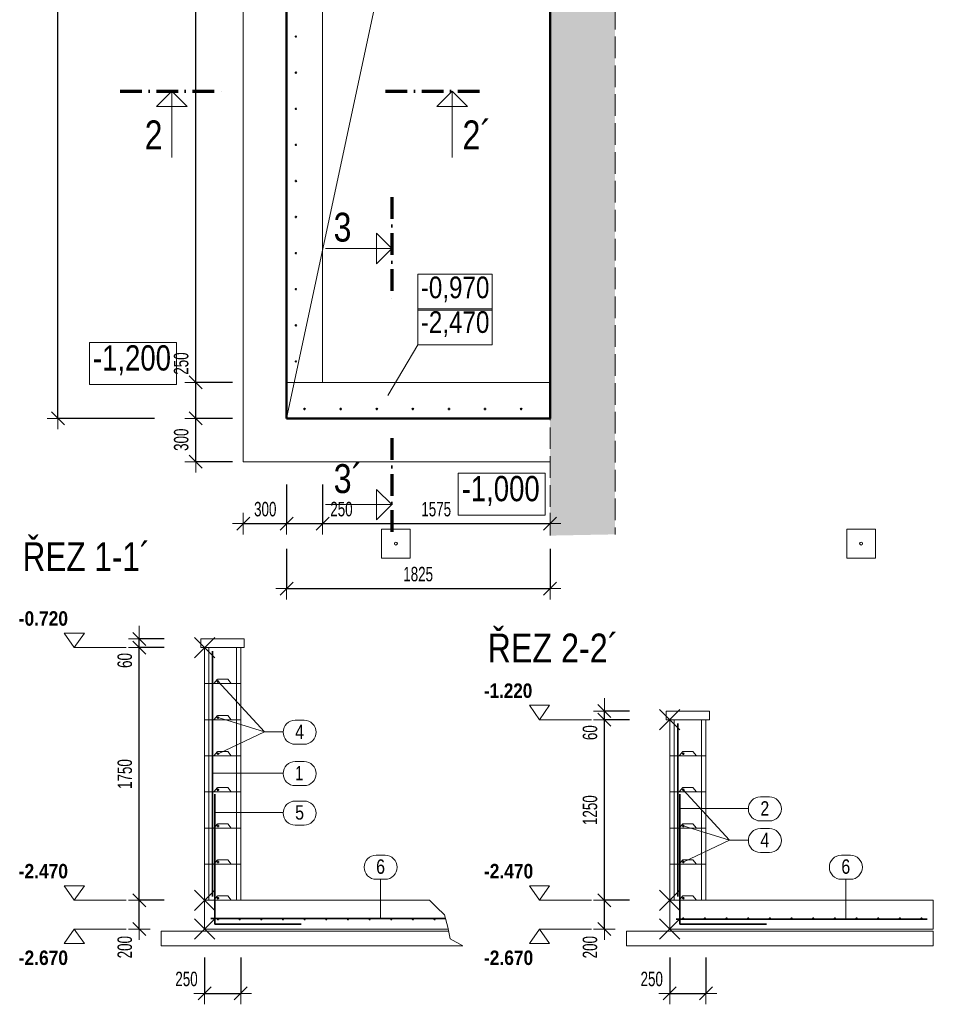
# Model space of a CAD drawing. Header units: millimetres. Extents: x 8403 to 26999, y -43919 to -18609.
# Tile 1 of 20: x 9814 to 16141, y -43797 to -36977. Entities that reach past the tile are written whole.
import ezdxf

# ---------------------------------------------------------------- set-up
doc = ezdxf.new("R2010")
doc.units = ezdxf.units.MM
doc.header["$PDMODE"] = 65
doc.linetypes.add('Carkovana 2x_1', pattern=[200, 150, -50])
doc.linetypes.add('Cerchovana_1', pattern=[250, 150, -50, 0, -50])
doc.layers.add('XR$1$ZDĚNÝ ANGLICKÝ DVOREK_1', color=7, linetype='Continuous', lineweight=25)
doc.layers.add('XR$2$ŘEZY_1', color=7, linetype='Continuous', lineweight=25)
doc.styles.add('ARIAL', font='ARIAL.TTF')
doc.styles.add('ARIALNARROW', font='ARIALN.TTF')
doc.dimstyles.new('DIMSTYLE_3', dxfattribs={"dimtxt": 100, "dimasz": 150, "dimexe": 0, "dimexo": 0, "dimgap": 50, "dimtad": 2, "dimdec": 0, "dimrnd": 1, "dimzin": 12, "dimdsep": 46, "dimtxsty": 'ARIALNARROW', "dimblk1": 'ALL_ML_STRICH', "dimblk2": 'ALL_ML_STRICH', "dimsah": 1, "dimcen": 0, "dimclrd": 6, "dimclre": 6, "dimclrt": 6, "dimadec": 0, "dimazin": 0, "dimtfac": 1, "dimtdec": 0, "dimtix": 1, "dimtmove": 2, "dimatfit": 3, "dimfxl": 0, "dimtzin": 0, "dimlwd": 0, "dimlwe": 13, "dimarcsym": 0})
doc.dimstyles.new('DIMSTYLE_4', dxfattribs={"dimtxt": 100, "dimasz": 150, "dimexe": 0, "dimexo": 0, "dimgap": 50, "dimtad": 2, "dimdec": 0, "dimrnd": 1, "dimzin": 12, "dimdsep": 46, "dimtxsty": 'ARIALNARROW', "dimblk1": 'ALL_ML_STRICH', "dimblk2": 'ALL_ML_STRICH', "dimsah": 1, "dimcen": 0, "dimclrd": 6, "dimclre": 6, "dimclrt": 6, "dimadec": 0, "dimazin": 0, "dimtfac": 1, "dimtdec": 0, "dimtix": 1, "dimtmove": 2, "dimatfit": 3, "dimfxl": 0, "dimtvp": 1.2, "dimtzin": 0, "dimlwd": 0, "dimlwe": 13, "dimarcsym": 0})
doc.dimstyles.new('DIMSTYLE_5', dxfattribs={"dimtxt": 100, "dimasz": 150, "dimexe": 0, "dimexo": 0, "dimgap": 50, "dimtad": 2, "dimdec": 0, "dimrnd": 1, "dimzin": 12, "dimdsep": 46, "dimtxsty": 'ARIALNARROW', "dimblk1": 'ALL_ML_STRICH', "dimblk2": 'ALL_ML_STRICH', "dimsah": 1, "dimcen": 0, "dimclrd": 6, "dimclre": 6, "dimclrt": 6, "dimadec": 0, "dimazin": 0, "dimtfac": 1, "dimtdec": 0, "dimtix": 1, "dimtmove": 2, "dimatfit": 3, "dimfxl": 0, "dimtvp": 1.2, "dimtzin": 0, "dimlwd": 0, "dimlwe": 13, "dimarcsym": 0})

# ---------------------------------------------------------------- blocks, each defined once
blk = doc.blocks.new('ALL_ML_STRICH')
at = {"color": 0, "linetype": 'ByBlock', "lineweight": -2}
for p, q in [((0, -0.5), (0, 0.5)), ((-1, 0), (0.5, 0)), ((-0.3, -0.3), (0.3, 0.3))]:
    blk.add_line(p, q, dxfattribs=at)
blk = doc.blocks.new('*D7')
at = {"layer": 'DEFPOINTS', "color": 6, "linetype": 'Continuous', "lineweight": 13}
for p in [(11661.6, -39738.6), (13486.6, -39738.6), (11661.6, -40917.3)]:
    blk.add_point(p, dxfattribs=at)
at = {"layer": 'XR$1$ZDĚNÝ ANGLICKÝ DVOREK_1', "color": 6, "linetype": 'Continuous', "lineweight": -2}
for p, q in [((11661.6, -40641.6), (11661.6, -40917.3)), ((13486.6, -40641.6), (13486.6, -40917.3)), ((11661.6, -40917.3), (13486.6, -40917.3))]:
    blk.add_line(p, q, dxfattribs=at)
at = {"layer": 'XR$1$ZDĚNÝ ANGLICKÝ DVOREK_1', "color": 6, "linetype": 'Continuous', "lineweight": 13, "xscale": 150, "yscale": 150, "zscale": 150, "rotation": 180}
blk.add_blockref('ALL_ML_STRICH', (11661.6, -40917.3), dxfattribs=at)
at = {"layer": 'XR$1$ZDĚNÝ ANGLICKÝ DVOREK_1', "color": 6, "linetype": 'Continuous', "lineweight": 13, "xscale": 150, "yscale": 150, "zscale": 150}
blk.add_blockref('ALL_ML_STRICH', (13486.6, -40917.3), dxfattribs=at)
at = {"layer": 'XR$1$ZDĚNÝ ANGLICKÝ DVOREK_1', "color": 6, "linetype": 'Continuous', "lineweight": 13, "insert": (12573.1, -40817.3), "char_height": 100, "width": 324.571, "attachment_point": 5, "style": 'ARIALNARROW'}
blk.add_mtext('\\W0.81;\\A1;{1825}', dxfattribs=at)
blk = doc.blocks.new('*D8')
at = {"layer": 'DEFPOINTS', "color": 6, "linetype": 'Continuous', "lineweight": 13}
for p in [(11661.6, -31218.6), (10078.4, -39738.6), (11661.6, -39738.6)]:
    blk.add_point(p, dxfattribs=at)
at = {"layer": 'XR$1$ZDĚNÝ ANGLICKÝ DVOREK_1', "color": 6, "linetype": 'Continuous', "lineweight": -2}
for p, q in [((10738.5, -31218.6), (10078.4, -31218.6)), ((10078.4, -39738.6), (10078.4, -31218.6)), ((10747.6, -39738.6), (10078.4, -39738.6))]:
    blk.add_line(p, q, dxfattribs=at)
at = {"layer": 'XR$1$ZDĚNÝ ANGLICKÝ DVOREK_1', "color": 6, "linetype": 'Continuous', "lineweight": 13, "xscale": 150, "yscale": 150, "zscale": 150}
for p, rotation in [((10078.4, -31218.6), 90), ((10078.4, -39738.6), 270)]:
    blk.add_blockref('ALL_ML_STRICH', p, dxfattribs=dict(at, rotation=rotation))
at = {"layer": 'XR$1$ZDĚNÝ ANGLICKÝ DVOREK_1', "color": 6, "linetype": 'Continuous', "lineweight": 13, "insert": (9978.4, -35479.7), "char_height": 100, "width": 324.571, "attachment_point": 5, "rotation": 90, "style": 'ARIALNARROW'}
blk.add_mtext('\\W0.81;\\A1;{8520}', dxfattribs=at)
blk = doc.blocks.new('*D11')
at = {"layer": 'DEFPOINTS', "color": 6, "linetype": 'Continuous', "lineweight": 13}
for p in [(11661.6, -39738.6), (11032.4, -40038.6), (11361.6, -40038.6)]:
    blk.add_point(p, dxfattribs=at)
at = {"layer": 'XR$1$ZDĚNÝ ANGLICKÝ DVOREK_1', "color": 6, "linetype": 'Continuous', "lineweight": -2}
for p, q in [((11287.6, -39738.6), (11032.4, -39738.6)), ((11032.4, -40038.6), (11032.4, -39738.6)), ((11287.6, -40038.6), (11032.4, -40038.6))]:
    blk.add_line(p, q, dxfattribs=at)
at = {"layer": 'XR$1$ZDĚNÝ ANGLICKÝ DVOREK_1', "color": 6, "linetype": 'Continuous', "lineweight": 13, "xscale": 150, "yscale": 150, "zscale": 150}
for p, rotation in [((11032.4, -39738.6), 90), ((11032.4, -40038.6), 270)]:
    blk.add_blockref('ALL_ML_STRICH', p, dxfattribs=dict(at, rotation=rotation))
at = {"layer": 'XR$1$ZDĚNÝ ANGLICKÝ DVOREK_1', "color": 6, "linetype": 'Continuous', "lineweight": 13, "insert": (10932.4, -39886.1), "char_height": 100, "width": 243.429, "attachment_point": 5, "rotation": 90, "style": 'ARIALNARROW'}
blk.add_mtext('\\W0.81;\\A1;{300}', dxfattribs=at)
blk = doc.blocks.new('*D12')
at = {"layer": 'DEFPOINTS', "color": 6, "linetype": 'Continuous', "lineweight": 13}
for p in [(11911.6, -39488.6), (11032.4, -39738.6), (11661.6, -39738.6)]:
    blk.add_point(p, dxfattribs=at)
at = {"layer": 'XR$1$ZDĚNÝ ANGLICKÝ DVOREK_1', "color": 6, "linetype": 'Continuous', "lineweight": -2}
for p, q in [((11287.6, -39488.6), (11032.4, -39488.6)), ((11032.4, -39738.6), (11032.4, -39488.6)), ((11287.6, -39738.6), (11032.4, -39738.6))]:
    blk.add_line(p, q, dxfattribs=at)
at = {"layer": 'XR$1$ZDĚNÝ ANGLICKÝ DVOREK_1', "color": 6, "linetype": 'Continuous', "lineweight": 13, "xscale": 150, "yscale": 150, "zscale": 150}
for p, rotation in [((11032.4, -39488.6), 90), ((11032.4, -39738.6), 270)]:
    blk.add_blockref('ALL_ML_STRICH', p, dxfattribs=dict(at, rotation=rotation))
at = {"layer": 'XR$1$ZDĚNÝ ANGLICKÝ DVOREK_1', "color": 6, "linetype": 'Continuous', "lineweight": 13, "insert": (10932.4, -39358.4), "char_height": 100, "width": 243.429, "attachment_point": 5, "rotation": 90, "style": 'ARIALNARROW'}
blk.add_mtext('\\W0.81;\\A1;{250}', dxfattribs=at)
blk = doc.blocks.new('*D13')
at = {"layer": 'DEFPOINTS', "color": 6, "linetype": 'Continuous', "lineweight": 13}
for p in [(11911.6, -31468.6), (11032.4, -39488.6), (11911.6, -39488.6)]:
    blk.add_point(p, dxfattribs=at)
at = {"layer": 'XR$1$ZDĚNÝ ANGLICKÝ DVOREK_1', "color": 6, "linetype": 'Continuous', "lineweight": -2}
for p, q in [((11287.6, -31468.6), (11032.4, -31468.6)), ((11032.4, -39488.6), (11032.4, -31468.6)), ((11287.6, -39488.6), (11032.4, -39488.6))]:
    blk.add_line(p, q, dxfattribs=at)
at = {"layer": 'XR$1$ZDĚNÝ ANGLICKÝ DVOREK_1', "color": 6, "linetype": 'Continuous', "lineweight": 13, "xscale": 150, "yscale": 150, "zscale": 150}
for p, rotation in [((11032.4, -31468.6), 90), ((11032.4, -39488.6), 270)]:
    blk.add_blockref('ALL_ML_STRICH', p, dxfattribs=dict(at, rotation=rotation))
at = {"layer": 'XR$1$ZDĚNÝ ANGLICKÝ DVOREK_1', "color": 6, "linetype": 'Continuous', "lineweight": 13, "insert": (10932.4, -35479.7), "char_height": 100, "width": 324.571, "attachment_point": 5, "rotation": 90, "style": 'ARIALNARROW'}
blk.add_mtext('\\W0.81;\\A1;{8020}', dxfattribs=at)
blk = doc.blocks.new('*D16')
at = {"layer": 'DEFPOINTS', "color": 6, "linetype": 'Continuous', "lineweight": 13}
for p in [(11661.6, -39738.6), (11361.6, -40038.6), (11361.6, -40467.3)]:
    blk.add_point(p, dxfattribs=at)
at = {"layer": 'XR$1$ZDĚNÝ ANGLICKÝ DVOREK_1', "color": 6, "linetype": 'Continuous', "lineweight": -2}
for p, q in [((11661.6, -40195.5), (11661.6, -40467.3)), ((11361.6, -40467.3), (11361.6, -40467.3)), ((11361.6, -40467.3), (11661.6, -40467.3))]:
    blk.add_line(p, q, dxfattribs=at)
at = {"layer": 'XR$1$ZDĚNÝ ANGLICKÝ DVOREK_1', "color": 6, "linetype": 'Continuous', "lineweight": 13, "xscale": 150, "yscale": 150, "zscale": 150, "rotation": 180}
blk.add_blockref('ALL_ML_STRICH', (11361.6, -40467.3), dxfattribs=at)
at = {"layer": 'XR$1$ZDĚNÝ ANGLICKÝ DVOREK_1', "color": 6, "linetype": 'Continuous', "lineweight": 13, "xscale": 150, "yscale": 150, "zscale": 150}
blk.add_blockref('ALL_ML_STRICH', (11661.6, -40467.3), dxfattribs=at)
at = {"layer": 'XR$1$ZDĚNÝ ANGLICKÝ DVOREK_1', "color": 6, "linetype": 'Continuous', "lineweight": 13, "insert": (11514.2, -40367.3), "char_height": 100, "width": 243.429, "attachment_point": 5, "style": 'ARIALNARROW'}
blk.add_mtext('\\W0.81;\\A1;{300}', dxfattribs=at)
blk = doc.blocks.new('*D17')
at = {"layer": 'DEFPOINTS', "color": 6, "linetype": 'Continuous', "lineweight": 13}
for p in [(11911.6, -39488.6), (11661.6, -39738.6), (11661.6, -40467.3)]:
    blk.add_point(p, dxfattribs=at)
at = {"layer": 'XR$1$ZDĚNÝ ANGLICKÝ DVOREK_1', "color": 6, "linetype": 'Continuous', "lineweight": -2}
for p, q in [((11661.6, -40195.5), (11661.6, -40467.3)), ((11911.6, -40195.5), (11911.6, -40467.3)), ((11661.6, -40467.3), (11911.6, -40467.3))]:
    blk.add_line(p, q, dxfattribs=at)
at = {"layer": 'XR$1$ZDĚNÝ ANGLICKÝ DVOREK_1', "color": 6, "linetype": 'Continuous', "lineweight": 13, "xscale": 150, "yscale": 150, "zscale": 150, "rotation": 180}
blk.add_blockref('ALL_ML_STRICH', (11661.6, -40467.3), dxfattribs=at)
at = {"layer": 'XR$1$ZDĚNÝ ANGLICKÝ DVOREK_1', "color": 6, "linetype": 'Continuous', "lineweight": 13, "xscale": 150, "yscale": 150, "zscale": 150}
blk.add_blockref('ALL_ML_STRICH', (11911.6, -40467.3), dxfattribs=at)
at = {"layer": 'XR$1$ZDĚNÝ ANGLICKÝ DVOREK_1', "color": 6, "linetype": 'Continuous', "lineweight": 13, "insert": (12041.8, -40367.3), "char_height": 100, "width": 243.429, "attachment_point": 5, "style": 'ARIALNARROW'}
blk.add_mtext('\\W0.81;\\A1;{250}', dxfattribs=at)
blk = doc.blocks.new('*D18')
at = {"layer": 'DEFPOINTS', "color": 6, "linetype": 'Continuous', "lineweight": 13}
for p in [(11911.6, -39488.6), (13486.6, -39738.6), (11911.6, -40467.3)]:
    blk.add_point(p, dxfattribs=at)
at = {"layer": 'XR$1$ZDĚNÝ ANGLICKÝ DVOREK_1', "color": 6, "linetype": 'Continuous', "lineweight": -2}
for p, q in [((11911.6, -40195.5), (11911.6, -40467.3)), ((11911.6, -40467.3), (13486.6, -40467.3)), ((13486.6, -40467.3), (13486.6, -40467.3))]:
    blk.add_line(p, q, dxfattribs=at)
at = {"layer": 'XR$1$ZDĚNÝ ANGLICKÝ DVOREK_1', "color": 6, "linetype": 'Continuous', "lineweight": 13, "xscale": 150, "yscale": 150, "zscale": 150, "rotation": 180}
blk.add_blockref('ALL_ML_STRICH', (11911.6, -40467.3), dxfattribs=at)
at = {"layer": 'XR$1$ZDĚNÝ ANGLICKÝ DVOREK_1', "color": 6, "linetype": 'Continuous', "lineweight": 13, "xscale": 150, "yscale": 150, "zscale": 150}
blk.add_blockref('ALL_ML_STRICH', (13486.6, -40467.3), dxfattribs=at)
at = {"layer": 'XR$1$ZDĚNÝ ANGLICKÝ DVOREK_1', "color": 6, "linetype": 'Continuous', "lineweight": 13, "insert": (12698.1, -40367.3), "char_height": 100, "width": 324.571, "attachment_point": 5, "style": 'ARIALNARROW'}
blk.add_mtext('\\W0.81;\\A1;{1575}', dxfattribs=at)
blk = doc.blocks.new('*D23')
at = {"layer": 'DEFPOINTS', "color": 6, "linetype": 'Continuous', "lineweight": 13}
for p in [(11344, -43075.6), (11094, -43275.6), (11094, -43721.6)]:
    blk.add_point(p, dxfattribs=at)
at = {"layer": 'XR$2$ŘEZY_1', "color": 6, "linetype": 'Continuous', "lineweight": -2}
for p, q in [((11094, -43471.8), (11094, -43721.6)), ((11344, -43471.8), (11344, -43721.6)), ((11094, -43721.6), (11344, -43721.6))]:
    blk.add_line(p, q, dxfattribs=at)
at = {"layer": 'XR$2$ŘEZY_1', "color": 6, "linetype": 'Continuous', "lineweight": 13, "xscale": 150, "yscale": 150, "zscale": 150, "rotation": 180}
blk.add_blockref('ALL_ML_STRICH', (11094, -43721.6), dxfattribs=at)
at = {"layer": 'XR$2$ŘEZY_1', "color": 6, "linetype": 'Continuous', "lineweight": 13, "xscale": 150, "yscale": 150, "zscale": 150}
blk.add_blockref('ALL_ML_STRICH', (11344, -43721.6), dxfattribs=at)
at = {"layer": 'XR$2$ŘEZY_1', "color": 6, "linetype": 'Continuous', "lineweight": 13, "insert": (10968.9, -43621.6), "char_height": 100, "width": 243.429, "attachment_point": 5, "style": 'ARIALNARROW'}
blk.add_mtext('\\W0.81;\\A1;{250}', dxfattribs=at)
blk = doc.blocks.new('*D24')
at = {"layer": 'DEFPOINTS', "color": 6, "linetype": 'Continuous', "lineweight": 13}
for p in [(11094, -43075.6), (10641.7, -43275.6), (11094, -43275.6)]:
    blk.add_point(p, dxfattribs=at)
at = {"layer": 'XR$2$ŘEZY_1', "color": 6, "linetype": 'Continuous', "lineweight": -2}
for p, q in [((10815.3, -43075.6), (10641.7, -43075.6)), ((10641.7, -43275.6), (10641.7, -43075.6)), ((10641.7, -43275.6), (10641.7, -43275.6))]:
    blk.add_line(p, q, dxfattribs=at)
at = {"layer": 'XR$2$ŘEZY_1', "color": 6, "linetype": 'Continuous', "lineweight": 13, "xscale": 150, "yscale": 150, "zscale": 150}
for p, rotation in [((10641.7, -43075.6), 90), ((10641.7, -43275.6), 270)]:
    blk.add_blockref('ALL_ML_STRICH', p, dxfattribs=dict(at, rotation=rotation))
at = {"layer": 'XR$2$ŘEZY_1', "color": 6, "linetype": 'Continuous', "lineweight": 13, "insert": (10541.7, -43400.8), "char_height": 100, "width": 243.429, "attachment_point": 5, "rotation": 90, "style": 'ARIALNARROW'}
blk.add_mtext('\\W0.81;\\A1;{200}', dxfattribs=at)
blk = doc.blocks.new('*D25')
at = {"layer": 'DEFPOINTS', "color": 6, "linetype": 'Continuous', "lineweight": 13}
for p in [(11094, -41325.6), (10641.7, -43075.6), (11094, -43075.6)]:
    blk.add_point(p, dxfattribs=at)
at = {"layer": 'XR$2$ŘEZY_1', "color": 6, "linetype": 'Continuous', "lineweight": -2}
for p, q in [((10815.3, -41325.6), (10641.7, -41325.6)), ((10641.7, -43075.6), (10641.7, -41325.6)), ((10815.3, -43075.6), (10641.7, -43075.6))]:
    blk.add_line(p, q, dxfattribs=at)
at = {"layer": 'XR$2$ŘEZY_1', "color": 6, "linetype": 'Continuous', "lineweight": 13, "xscale": 150, "yscale": 150, "zscale": 150}
for p, rotation in [((10641.7, -41325.6), 90), ((10641.7, -43075.6), 270)]:
    blk.add_blockref('ALL_ML_STRICH', p, dxfattribs=dict(at, rotation=rotation))
at = {"layer": 'XR$2$ŘEZY_1', "color": 6, "linetype": 'Continuous', "lineweight": 13, "insert": (10541.7, -42201.7), "char_height": 100, "width": 324.571, "attachment_point": 5, "rotation": 90, "style": 'ARIALNARROW'}
blk.add_mtext('\\W0.81;\\A1;{1750}', dxfattribs=at)
blk = doc.blocks.new('*D26')
at = {"layer": 'DEFPOINTS', "color": 6, "linetype": 'Continuous', "lineweight": 13}
for p in [(10641.7, -41325.6), (11069, -41265.6), (11094, -41325.6)]:
    blk.add_point(p, dxfattribs=at)
at = {"layer": 'XR$2$ŘEZY_1', "color": 6, "linetype": 'Continuous', "lineweight": -2}
for p, q in [((10815.3, -41265.6), (10641.7, -41265.6)), ((10641.7, -41325.6), (10641.7, -41265.6)), ((10815.3, -41325.6), (10641.7, -41325.6))]:
    blk.add_line(p, q, dxfattribs=at)
at = {"layer": 'XR$2$ŘEZY_1', "color": 6, "linetype": 'Continuous', "lineweight": 13, "xscale": 150, "yscale": 150, "zscale": 150}
for p, rotation in [((10641.7, -41325.6), 270), ((10641.7, -41265.6), 90)]:
    blk.add_blockref('ALL_ML_STRICH', p, dxfattribs=dict(at, rotation=rotation))
at = {"layer": 'XR$2$ŘEZY_1', "color": 6, "linetype": 'Continuous', "lineweight": 13, "insert": (10541.7, -41415.2), "char_height": 100, "width": 162.286, "attachment_point": 5, "rotation": 90, "style": 'ARIALNARROW'}
blk.add_mtext('\\W0.81;\\A1;{60}', dxfattribs=at)
blk = doc.blocks.new('COMPLEX_ELEVATIONDIM_0')
at = {"layer": 'XR$2$ŘEZY_1', "color": 6, "linetype": 'Continuous', "lineweight": 18}
for p, q in [((12319.2, -40505.6), (12319.2, -40705.4)), ((12519, -40505.6), (12319.2, -40505.6)), ((12519, -40705.4), (12519, -40505.6)), ((12319.2, -40705.4), (12519, -40705.4)), ((10261.7, -41225.6), (10121.7, -41225.6)), ((10121.7, -41225.6), (10191.7, -41325.6)), ((10191.7, -41325.6), (10261.7, -41225.6)), ((11023.3, -41254.9), (11164.6, -41396.2)), ((11023.4, -41396.2), (11164.7, -41254.9)), ((10191.7, -41325.6), (10191.7, -41325.6)), ((10191.7, -41325.6), (10191.7, -41325.6)), ((10191.7, -41325.6), (10551.7, -41325.6)), ((10191.7, -41325.6), (10191.7, -41325.6)), ((10191.7, -41325.6), (10191.7, -41325.6)), ((10261.7, -42975.6), (10121.7, -42975.6)), ((10121.7, -42975.6), (10191.7, -43075.6)), ((10191.7, -43075.6), (10261.7, -42975.6)), ((11023.3, -43004.9), (11164.6, -43146.2)), ((11023.4, -43146.2), (11164.7, -43004.9)), ((10191.7, -43075.6), (10191.7, -43075.6)), ((10191.7, -43075.6), (10191.7, -43075.6)), ((10191.7, -43075.6), (10551.7, -43075.6)), ((10191.7, -43075.6), (10191.7, -43075.6)), ((10191.7, -43075.6), (10191.7, -43075.6)), ((11023.3, -43204.9), (11164.6, -43346.2)), ((11023.4, -43346.2), (11164.7, -43204.9)), ((10121.7, -43375.6), (10191.7, -43275.6)), ((10191.7, -43275.6), (10261.7, -43375.6)), ((10191.7, -43275.6), (10191.7, -43275.6)), ((10191.7, -43275.6), (10191.7, -43275.6)), ((10191.7, -43275.6), (10551.7, -43275.6)), ((10191.7, -43275.6), (10191.7, -43275.6)), ((10191.7, -43275.6), (10191.7, -43275.6)), ((10261.7, -43375.6), (10121.7, -43375.6))]:
    blk.add_line(p, q, dxfattribs=at)
blk.add_circle((12419, -40605.6), 10, dxfattribs=at)
at = {"layer": 'XR$2$ŘEZY_1', "color": 6, "linetype": 'Continuous', "lineweight": 18, "char_height": 100, "width": 393.649, "attachment_point": 7, "style": 'ARIALNARROW'}
for s, insert in [('\\W1.05;\\fArial Narrow|i0|b1|c0|p0;-0.720', (9807, -41175.6)), ('\\W1.05;\\fArial Narrow|i0|b1|c0|p0;-2.470', (9807, -42925.6)), ('\\W1.05;\\fArial Narrow|i0|b1|c0|p0;-2.670', (9807, -43525.6))]:
    blk.add_mtext(s, dxfattribs=dict(at, insert=insert))
blk = doc.blocks.new('*D28')
at = {"layer": 'DEFPOINTS', "color": 6, "linetype": 'Continuous', "lineweight": 13}
for p in [(14565.9, -43075.6), (14315.9, -43275.6), (14315.9, -43721.6)]:
    blk.add_point(p, dxfattribs=at)
at = {"layer": 'XR$2$ŘEZY_1', "color": 6, "linetype": 'Continuous', "lineweight": -2}
for p, q in [((14315.9, -43471.8), (14315.9, -43721.6)), ((14565.9, -43471.8), (14565.9, -43721.6)), ((14315.9, -43721.6), (14565.9, -43721.6))]:
    blk.add_line(p, q, dxfattribs=at)
at = {"layer": 'XR$2$ŘEZY_1', "color": 6, "linetype": 'Continuous', "lineweight": 13, "xscale": 150, "yscale": 150, "zscale": 150, "rotation": 180}
blk.add_blockref('ALL_ML_STRICH', (14315.9, -43721.6), dxfattribs=at)
at = {"layer": 'XR$2$ŘEZY_1', "color": 6, "linetype": 'Continuous', "lineweight": 13, "xscale": 150, "yscale": 150, "zscale": 150}
blk.add_blockref('ALL_ML_STRICH', (14565.9, -43721.6), dxfattribs=at)
at = {"layer": 'XR$2$ŘEZY_1', "color": 6, "linetype": 'Continuous', "lineweight": 13, "insert": (14190.8, -43621.6), "char_height": 100, "width": 243.429, "attachment_point": 5, "style": 'ARIALNARROW'}
blk.add_mtext('\\W0.81;\\A1;{250}', dxfattribs=at)
blk = doc.blocks.new('*D29')
at = {"layer": 'DEFPOINTS', "color": 6, "linetype": 'Continuous', "lineweight": 13}
for p in [(14315.9, -43075.6), (13863.6, -43275.6), (14315.9, -43275.6)]:
    blk.add_point(p, dxfattribs=at)
at = {"layer": 'XR$2$ŘEZY_1', "color": 6, "linetype": 'Continuous', "lineweight": -2}
for p, q in [((14037.2, -43075.6), (13863.6, -43075.6)), ((13863.6, -43275.6), (13863.6, -43075.6)), ((13863.6, -43275.6), (13863.6, -43275.6))]:
    blk.add_line(p, q, dxfattribs=at)
at = {"layer": 'XR$2$ŘEZY_1', "color": 6, "linetype": 'Continuous', "lineweight": 13, "xscale": 150, "yscale": 150, "zscale": 150}
for p, rotation in [((13863.6, -43075.6), 90), ((13863.6, -43275.6), 270)]:
    blk.add_blockref('ALL_ML_STRICH', p, dxfattribs=dict(at, rotation=rotation))
at = {"layer": 'XR$2$ŘEZY_1', "color": 6, "linetype": 'Continuous', "lineweight": 13, "insert": (13763.6, -43400.8), "char_height": 100, "width": 243.429, "attachment_point": 5, "rotation": 90, "style": 'ARIALNARROW'}
blk.add_mtext('\\W0.81;\\A1;{200}', dxfattribs=at)
blk = doc.blocks.new('*D30')
at = {"layer": 'DEFPOINTS', "color": 6, "linetype": 'Continuous', "lineweight": 13}
for p in [(14315.9, -41825.6), (13863.6, -43075.6), (14315.9, -43075.6)]:
    blk.add_point(p, dxfattribs=at)
at = {"layer": 'XR$2$ŘEZY_1', "color": 6, "linetype": 'Continuous', "lineweight": -2}
for p, q in [((14037.2, -41825.6), (13863.6, -41825.6)), ((13863.6, -43075.6), (13863.6, -41825.6)), ((14037.2, -43075.6), (13863.6, -43075.6))]:
    blk.add_line(p, q, dxfattribs=at)
at = {"layer": 'XR$2$ŘEZY_1', "color": 6, "linetype": 'Continuous', "lineweight": 13, "xscale": 150, "yscale": 150, "zscale": 150}
for p, rotation in [((13863.6, -41825.6), 90), ((13863.6, -43075.6), 270)]:
    blk.add_blockref('ALL_ML_STRICH', p, dxfattribs=dict(at, rotation=rotation))
at = {"layer": 'XR$2$ŘEZY_1', "color": 6, "linetype": 'Continuous', "lineweight": 13, "insert": (13763.6, -42451.7), "char_height": 100, "width": 324.571, "attachment_point": 5, "rotation": 90, "style": 'ARIALNARROW'}
blk.add_mtext('\\W0.81;\\A1;{1250}', dxfattribs=at)
blk = doc.blocks.new('*D31')
at = {"layer": 'DEFPOINTS', "color": 6, "linetype": 'Continuous', "lineweight": 13}
for p in [(14290.9, -41765.6), (13863.6, -41825.6), (14315.9, -41825.6)]:
    blk.add_point(p, dxfattribs=at)
at = {"layer": 'XR$2$ŘEZY_1', "color": 6, "linetype": 'Continuous', "lineweight": -2}
for p, q in [((14037.2, -41765.6), (13863.6, -41765.6)), ((13863.6, -41825.6), (13863.6, -41765.6)), ((14037.2, -41825.6), (13863.6, -41825.6))]:
    blk.add_line(p, q, dxfattribs=at)
at = {"layer": 'XR$2$ŘEZY_1', "color": 6, "linetype": 'Continuous', "lineweight": 13, "xscale": 150, "yscale": 150, "zscale": 150}
for p, rotation in [((13863.6, -41825.6), 270), ((13863.6, -41765.6), 90)]:
    blk.add_blockref('ALL_ML_STRICH', p, dxfattribs=dict(at, rotation=rotation))
at = {"layer": 'XR$2$ŘEZY_1', "color": 6, "linetype": 'Continuous', "lineweight": 13, "insert": (13763.6, -41915.2), "char_height": 100, "width": 162.286, "attachment_point": 5, "rotation": 90, "style": 'ARIALNARROW'}
blk.add_mtext('\\W0.81;\\A1;{60}', dxfattribs=at)
blk = doc.blocks.new('COMPLEX_ELEVATIONDIM_1')
at = {"layer": 'XR$2$ŘEZY_1', "color": 6, "linetype": 'Continuous', "lineweight": 18}
for p, q in [((15541.1, -40505.6), (15541.1, -40705.4)), ((15740.9, -40505.6), (15541.1, -40505.6)), ((15740.9, -40705.4), (15740.9, -40505.6)), ((15541.1, -40705.4), (15740.9, -40705.4)), ((13483.6, -41725.6), (13343.6, -41725.6)), ((13343.6, -41725.6), (13413.6, -41825.6)), ((13413.6, -41825.6), (13483.6, -41725.6)), ((14245.2, -41754.9), (14386.5, -41896.2)), ((14245.4, -41896.2), (14386.6, -41754.9)), ((13413.6, -41825.6), (13413.6, -41825.6)), ((13413.6, -41825.6), (13413.6, -41825.6)), ((13413.6, -41825.6), (13773.6, -41825.6)), ((13413.6, -41825.6), (13413.6, -41825.6)), ((13413.6, -41825.6), (13413.6, -41825.6)), ((13483.6, -42975.6), (13343.6, -42975.6)), ((13343.6, -42975.6), (13413.6, -43075.6)), ((13413.6, -43075.6), (13483.6, -42975.6)), ((14245.2, -43004.9), (14386.5, -43146.2)), ((14245.4, -43146.2), (14386.6, -43004.9)), ((13413.6, -43075.6), (13413.6, -43075.6)), ((13413.6, -43075.6), (13413.6, -43075.6)), ((13413.6, -43075.6), (13773.6, -43075.6)), ((13413.6, -43075.6), (13413.6, -43075.6)), ((13413.6, -43075.6), (13413.6, -43075.6)), ((14245.2, -43204.9), (14386.5, -43346.2)), ((14245.4, -43346.2), (14386.6, -43204.9)), ((13343.6, -43375.6), (13413.6, -43275.6)), ((13413.6, -43275.6), (13483.6, -43375.6)), ((13413.6, -43275.6), (13413.6, -43275.6)), ((13413.6, -43275.6), (13413.6, -43275.6)), ((13413.6, -43275.6), (13773.6, -43275.6)), ((13413.6, -43275.6), (13413.6, -43275.6)), ((13413.6, -43275.6), (13413.6, -43275.6)), ((13483.6, -43375.6), (13343.6, -43375.6))]:
    blk.add_line(p, q, dxfattribs=at)
blk.add_circle((15640.9, -40605.6), 10, dxfattribs=at)
at = {"layer": 'XR$2$ŘEZY_1', "color": 6, "linetype": 'Continuous', "lineweight": 18, "char_height": 100, "attachment_point": 7, "style": 'ARIALNARROW'}
for s, insert, width in [('\\W1.03;\\fArial Narrow|i0|b1|c0|p0;-1.220', (13029, -41675.6), 392.672), ('\\W1.05;\\fArial Narrow|i0|b1|c0|p0;-2.470', (13029, -42925.6), 393.649), ('\\W1.05;\\fArial Narrow|i0|b1|c0|p0;-2.670', (13029, -43525.6), 393.649)]:
    blk.add_mtext(s, dxfattribs=dict(at, insert=insert, width=width))

msp = doc.modelspace()

# ---------------------------------------------------------------- hatches: boundary and pattern name
at = {"layer": 'XR$1$ZDĚNÝ ANGLICKÝ DVOREK_1', "linetype": 'Continuous', "lineweight": 13}
msp.add_hatch(color=254, dxfattribs=at).paths.add_polyline_path([(13486.6, -30453.5), (13486.6, -40550.2), (13936.6, -40541.5), (13936.6, -30493.5)])

# ---------------------------------------------------------------- linework, layer by layer
at = {"layer": 'XR$1$ZDĚNÝ ANGLICKÝ DVOREK_1', "color": 8, "linetype": 'Carkovana 2x_1', "lineweight": 13}
for p, q in [((13936.6, -30493.5), (13936.6, -40541.5)), ((13486.6, -40550.2), (13486.6, -39738.6))]:
    msp.add_line(p, q, dxfattribs=at)
at = {"layer": 'XR$1$ZDĚNÝ ANGLICKÝ DVOREK_1', "color": 204, "linetype": 'Continuous', "lineweight": 13}
for p, q in [((11361.6, -30918.6), (11361.6, -40038.6)), ((11361.6, -40038.6), (13486.6, -40038.6))]:
    msp.add_line(p, q, dxfattribs=at)
at = {"layer": 'XR$1$ZDĚNÝ ANGLICKÝ DVOREK_1', "color": 14, "linetype": 'Continuous', "lineweight": 13}
for p, q in [((11661.6, -39738.6), (11661.6, -31218.6)), ((13486.6, -39738.6), (13486.6, -39488.6)), ((13486.6, -39488.6), (13486.6, -39738.6)), ((13486.6, -39738.6), (11661.6, -39738.6))]:
    msp.add_line(p, q, dxfattribs=at)
at = {"layer": 'XR$1$ZDĚNÝ ANGLICKÝ DVOREK_1', "color": 14, "linetype": 'Continuous', "lineweight": 50}
for p, q in [((11661.6, -39738.6), (11661.6, -31218.6)), ((13486.6, -31218.6), (13486.6, -39738.6)), ((13486.6, -39738.6), (11661.6, -39738.6))]:
    msp.add_line(p, q, dxfattribs=at)
at = {"layer": 'XR$1$ZDĚNÝ ANGLICKÝ DVOREK_1', "color": 7, "linetype": 'Continuous', "lineweight": 13}
for p, q in [((11911.6, -39488.6), (11911.6, -31468.6)), ((10866.9, -37472), (10760.8, -37578.1)), ((10866.9, -37930.3), (10866.9, -37472)), ((10972.9, -37578.1), (10866.9, -37472)), ((12702.9, -37578.1), (12809, -37472)), ((12809, -37930.3), (12809, -37472)), ((12809, -37472), (12915.1, -37578.1)), ((10760.8, -37578.1), (10972.9, -37578.1)), ((12915.1, -37578.1), (12702.9, -37578.1)), ((12390.6, -38562.3), (12284.6, -38456.2)), ((12284.6, -38456.2), (12284.6, -38668.4)), ((11932.3, -38562.3), (12390.6, -38562.3)), ((12284.6, -38668.4), (12390.6, -38562.3)), ((13486.6, -39488.6), (11661.6, -39488.6)), ((12284.6, -40441.7), (12284.6, -40229.6)), ((12284.6, -40229.6), (12390.6, -40335.6)), ((11932.3, -40335.6), (12390.6, -40335.6)), ((12390.6, -40335.6), (12284.6, -40441.7))]:
    msp.add_line(p, q, dxfattribs=at)
at = {"layer": 'XR$1$ZDĚNÝ ANGLICKÝ DVOREK_1', "color": 251, "linetype": 'Continuous', "lineweight": 13}
msp.add_line((13486.6, -31468.6), (13486.6, -39488.6), dxfattribs=at)
at = {"layer": 'XR$1$ZDĚNÝ ANGLICKÝ DVOREK_1', "color": 6, "linetype": 'Continuous', "lineweight": 13}
for p, q in [((11661.6, -39738.6), (12443.3, -36089.3)), ((12571.4, -39228.9), (12364.3, -39579.6))]:
    msp.add_line(p, q, dxfattribs=at)
at = {"layer": 'XR$1$ZDĚNÝ ANGLICKÝ DVOREK_1', "color": 7, "linetype": 'Cerchovana_1', "lineweight": 70}
for p, q in [((10510, -37472), (11221, -37472)), ((12347.8, -37472), (13020.9, -37472)), ((12390.6, -38205.4), (12390.6, -38916.4)), ((12390.6, -39874.4), (12390.6, -40547.5))]:
    msp.add_line(p, q, dxfattribs=at)
at = {"layer": 'XR$1$ZDĚNÝ ANGLICKÝ DVOREK_1', "color": 6, "linetype": 'Continuous', "lineweight": 13}
for points in [[(12571.4, -38988.9), (13086.8, -38988.9), (13086.8, -38738.9), (12571.4, -38738.9), (12571.4, -38988.9)], [(12571.4, -39228.9), (13086.8, -39228.9), (13086.8, -38978.9), (12571.4, -38978.9), (12571.4, -39228.9)]]:
    msp.add_lwpolyline(points, dxfattribs=at)
at = {"layer": 'XR$1$ZDĚNÝ ANGLICKÝ DVOREK_1', "color": 7, "linetype": 'Continuous', "lineweight": 13}
for points in [[(10297.4, -39503.3), (10898.6, -39503.3), (10898.6, -39211.6), (10297.4, -39211.6), (10297.4, -39503.3)], [(12851, -40408.6), (13452.2, -40408.6), (13452.2, -40117), (12851, -40117), (12851, -40408.6)]]:
    msp.add_lwpolyline(points, dxfattribs=at)
at = {"layer": 'XR$2$ŘEZY_1', "color": 7, "linetype": 'Continuous', "lineweight": 13}
for p, q in [((11369, -41265.6), (11069, -41265.6)), ((11069, -41265.6), (11069, -41325.6)), ((11369, -41325.6), (11069, -41325.6)), ((11069, -41325.6), (11369, -41325.6)), ((11094, -41325.6), (11094, -43275.6)), ((11124, -41325.6), (11124, -43075.6)), ((11314, -43075.6), (11314, -41325.6)), ((11344, -43075.6), (11344, -41325.6)), ((11369, -41325.6), (11369, -41265.6)), ((11344, -41575.6), (11094, -41575.6)), ((11159, -41575.6), (11184, -41545.6)), ((11254, -41545.6), (11185.2, -41545.6)), ((11508, -41908.8), (11187.3, -41561.1)), ((11279, -41575.6), (11254, -41545.6)), ((11159, -41825.6), (11184, -41795.6)), ((11254, -41795.6), (11185.2, -41795.6)), ((11279, -41825.6), (11254, -41795.6)), ((14590.9, -41765.6), (14290.9, -41765.6)), ((14290.9, -41765.6), (14290.9, -41825.6)), ((14590.9, -41825.6), (14590.9, -41765.6)), ((11344, -41825.6), (11094, -41825.6)), ((11508, -41908.8), (11187.3, -41811.1)), ((11783.5, -41828.8), (11721.4, -41828.8)), ((14590.9, -41825.6), (14290.9, -41825.6)), ((14290.9, -41825.6), (14590.9, -41825.6)), ((14315.9, -41825.6), (14315.9, -43275.6)), ((14345.9, -41825.6), (14345.9, -43075.6)), ((14535.9, -43075.6), (14535.9, -41825.6)), ((14565.9, -43075.6), (14565.9, -41825.6)), ((11508, -41908.8), (11187.3, -42061.1)), ((11638, -41908.8), (11508, -41908.8)), ((11783.5, -41995.5), (11721.4, -41995.5)), ((11344, -42075.6), (11094, -42075.6)), ((11159, -42075.6), (11184, -42045.6)), ((11254, -42045.6), (11185.2, -42045.6)), ((11279, -42075.6), (11254, -42045.6)), ((14565.9, -42075.6), (14315.9, -42075.6)), ((14380.9, -42075.6), (14405.9, -42045.6)), ((14475.9, -42045.6), (14407.2, -42045.6)), ((14500.9, -42075.6), (14475.9, -42045.6)), ((11783.5, -42115.4), (11721.4, -42115.4)), ((11149, -42195.4), (11638, -42195.4)), ((11783.5, -42282.1), (11721.4, -42282.1)), ((11344, -42325.6), (11094, -42325.6)), ((11159, -42325.6), (11184, -42295.6)), ((11254, -42295.6), (11185.2, -42295.6)), ((11279, -42325.6), (11254, -42295.6)), ((14565.9, -42325.6), (14315.9, -42325.6)), ((14380.9, -42325.6), (14405.9, -42295.6)), ((14475.9, -42295.6), (14407.2, -42295.6)), ((14729.9, -42658.8), (14409.3, -42311.1)), ((14500.9, -42325.6), (14475.9, -42295.6)), ((11783.5, -42388.8), (11721.4, -42388.8)), ((15005.4, -42359.9), (14943.3, -42359.9)), ((11638, -42468.8), (11164, -42468.8)), ((14380.9, -42439.9), (14859.9, -42439.9)), ((11159, -42575.6), (11184, -42545.6)), ((11254, -42545.6), (11185.2, -42545.6)), ((11279, -42575.6), (11254, -42545.6)), ((11783.5, -42555.5), (11721.4, -42555.5)), ((14380.9, -42575.6), (14405.9, -42545.6)), ((14475.9, -42545.6), (14407.2, -42545.6)), ((14500.9, -42575.6), (14475.9, -42545.6)), ((15005.4, -42526.6), (14943.3, -42526.6)), ((11344, -42575.6), (11094, -42575.6)), ((14565.9, -42575.6), (14315.9, -42575.6)), ((14729.9, -42658.8), (14409.3, -42561.1)), ((15005.4, -42578.8), (14943.3, -42578.8)), ((14729.9, -42658.8), (14409.3, -42811.1)), ((14859.9, -42658.8), (14729.9, -42658.8)), ((15005.4, -42745.5), (14943.3, -42745.5)), ((11344, -42825.6), (11094, -42825.6)), ((11159, -42825.6), (11184, -42795.6)), ((11254, -42795.6), (11185.2, -42795.6)), ((11279, -42825.6), (11254, -42795.6)), ((12344.5, -42764), (12282.3, -42764)), ((14565.9, -42825.6), (14315.9, -42825.6)), ((14380.9, -42825.6), (14405.9, -42795.6)), ((14475.9, -42795.6), (14407.2, -42795.6)), ((14500.9, -42825.6), (14475.9, -42795.6)), ((15566.4, -42764), (15504.2, -42764)), ((12344.5, -42930.7), (12282.3, -42930.7)), ((12313, -42930.7), (12313, -43207.1)), ((15566.4, -42930.7), (15504.2, -42930.7)), ((15534.9, -42930.7), (15534.9, -43207.1)), ((11369, -43075.6), (11094, -43075.6)), ((11159, -43075.6), (11184, -43045.6)), ((11254, -43045.6), (11185.2, -43045.6)), ((11279, -43075.6), (11254, -43045.6)), ((12651.5, -43075.6), (11369, -43075.6)), ((14590.9, -43075.6), (14315.9, -43075.6)), ((14380.9, -43075.6), (14405.9, -43045.6)), ((14475.9, -43045.6), (14407.2, -43045.6)), ((14500.9, -43075.6), (14475.9, -43045.6)), ((16140.9, -43075.6), (14590.9, -43075.6)), ((16140.9, -43075.6), (16140.9, -43275.6)), ((10794, -43390.6), (10794, -43290.6)), ((10794, -43290.6), (12784.3, -43290.6)), ((11094, -43275.6), (12781.1, -43275.6)), ((14015.9, -43390.6), (14015.9, -43290.6)), ((14015.9, -43290.6), (16140.9, -43290.6)), ((14315.9, -43275.6), (16140.9, -43275.6)), ((16140.9, -43290.6), (16140.9, -43390.6)), ((10794, -43390.6), (12882.5, -43390.6)), ((14015.9, -43390.6), (16140.9, -43390.6))]:
    msp.add_line(p, q, dxfattribs=at)
at = {"layer": 'XR$2$ŘEZY_1', "color": 132, "linetype": 'Continuous', "lineweight": 35}
for p, q in [((11149, -41350.6), (11149, -43050.6)), ((14370.9, -41850.6), (14370.9, -43050.6)), ((11164, -42340.6), (11164, -43240.6)), ((14385.9, -42340.6), (14385.9, -43240.6)), ((11137.3, -43201.1), (12762.9, -43201.1)), ((14359.3, -43207.1), (16099.3, -43207.1)), ((11164, -43240.6), (11764, -43240.6)), ((14385.9, -43240.6), (14985.9, -43240.6))]:
    msp.add_line(p, q, dxfattribs=at)
at = {"layer": 'XR$2$ŘEZY_1', "color": 7, "linetype": 'Continuous', "lineweight": 13}
msp.add_lwpolyline([(12882.5, -43390.6), (12795.8, -43343.5), (12778.4, -43263.3), (12756.8, -43176.6), (12700.4, -43124.6), (12651.5, -43075.6)], dxfattribs=at)
at = {"layer": 'XR$2$ŘEZY_1', "color": 132, "linetype": 'Continuous', "lineweight": 35}
for centre, radius in [((11726.6, -37093.6), 4), ((11726.6, -37343.6), 4), ((11726.6, -37593.6), 4), ((11726.6, -37843.6), 4), ((11726.6, -38093.6), 4), ((11726.6, -38343.6), 4), ((11726.6, -38593.6), 4), ((11726.6, -38843.6), 4), ((11726.6, -39093.6), 4), ((11726.6, -39343.6), 4), ((11786.6, -39673.6), 4), ((12036.6, -39673.6), 4), ((12286.6, -39673.6), 4), ((12536.6, -39673.6), 4), ((12786.6, -39673.6), 4), ((13036.6, -39673.6), 4), ((13286.6, -39673.6), 4), ((11187.3, -41561.1), 4), ((11187.3, -41811.1), 4), ((11187.3, -42061.1), 4), ((14409.3, -42061.1), 4), ((11187.3, -42311.1), 4), ((14409.3, -42311.1), 4), ((11187.3, -42561.1), 4), ((14409.3, -42561.1), 4), ((11187.3, -42811.1), 4), ((14409.3, -42811.1), 4), ((11187.3, -43061.1), 4), ((14409.3, -43061.1), 4), ((11187.3, -43207.1), 3), ((11337.3, -43207.1), 3), ((11487.3, -43207.1), 3), ((11637.3, -43207.1), 3), ((11787.3, -43207.1), 3), ((11937.3, -43207.1), 3), ((12087.3, -43207.1), 3), ((12237.3, -43207.1), 3), ((12387.3, -43207.1), 3), ((12537.3, -43207.1), 3), ((12687.3, -43207.1), 3), ((14409.3, -43201.1), 3), ((14559.3, -43201.1), 3), ((14709.3, -43201.1), 3), ((14859.3, -43201.1), 3), ((15009.3, -43201.1), 3), ((15159.3, -43201.1), 3), ((15309.3, -43201.1), 3), ((15459.3, -43201.1), 3), ((15609.3, -43201.1), 3), ((15759.3, -43201.1), 3), ((15909.3, -43201.1), 3), ((16059.3, -43201.1), 3)]:
    msp.add_circle(centre, radius, dxfattribs=at)
at = {"layer": 'XR$2$ŘEZY_1', "color": 7, "linetype": 'Continuous', "lineweight": 13}
for centre, start, end in [((11721.4, -41912.1), 90, 270), ((11783.5, -41912.1), 270, 90), ((11721.4, -42198.7), 90, 270), ((11783.5, -42198.7), 270, 90), ((11721.4, -42472.1), 90, 270), ((11783.5, -42472.1), 270, 90), ((14943.3, -42443.2), 90, 270), ((15005.4, -42443.2), 270, 90), ((14943.3, -42662.1), 90, 270), ((15005.4, -42662.1), 270, 90), ((12282.3, -42847.3), 90, 270), ((12344.5, -42847.3), 270, 90), ((15504.2, -42847.3), 90, 270), ((15566.4, -42847.3), 270, 90)]:
    msp.add_arc(centre, 83.3, start, end, dxfattribs=at)

# ---------------------------------------------------------------- block references
at = {"layer": 'XR$2$ŘEZY_1', "color": 6, "linetype": 'Continuous', "lineweight": 18}
for name in ['COMPLEX_ELEVATIONDIM_0', 'COMPLEX_ELEVATIONDIM_1']:
    msp.add_blockref(name, (0, 0), dxfattribs=at)

# ---------------------------------------------------------------- texts
at = {"layer": 'XR$1$ZDĚNÝ ANGLICKÝ DVOREK_1', "color": 7, "linetype": 'Continuous', "lineweight": 35, "char_height": 200, "attachment_point": 7, "style": 'ARIAL'}
for s, insert, width in [('\\W0.80;2´', (12880.1, -37874.5), 279.618), ('\\W0.79;2', (10679.6, -37874.5), 204.558), ('\\W0.79;3', (11988.1, -38516.5), 204.558), ('\\W0.80;3´', (11988.1, -40258.1), 279.618)]:
    msp.add_mtext(s, dxfattribs=dict(at, insert=insert, width=width))
at = {"layer": 'XR$1$ZDĚNÝ ANGLICKÝ DVOREK_1', "color": 6, "linetype": 'Continuous', "lineweight": 13, "char_height": 150, "width": 534.965, "attachment_point": 7, "style": 'ARIAL'}
for s, insert in [('\\W0.80;-0,970', (12591.4, -38933.9)), ('\\W0.80;-2,470', (12591.4, -39173.9))]:
    msp.add_mtext(s, dxfattribs=dict(at, insert=insert))
at = {"layer": 'XR$1$ZDĚNÝ ANGLICKÝ DVOREK_1', "color": 7, "linetype": 'Continuous', "lineweight": 13, "char_height": 175, "width": 622.799, "attachment_point": 7, "style": 'ARIAL'}
for s, insert in [('\\W0.78;-1,200', (10320.7, -39439.1)), ('\\W0.78;-1,000', (12874.3, -40344.5))]:
    msp.add_mtext(s, dxfattribs=dict(at, insert=insert))
at = {"layer": 'XR$2$ŘEZY_1', "color": 7, "linetype": 'Continuous', "lineweight": 35, "char_height": 200, "attachment_point": 7, "style": 'ARIAL'}
for s, insert, width in [('\\W0.78;ŘEZ 1-1´', (9834, -40796.3), 987.307), ('\\W0.80;ŘEZ 2-2´', (13054, -41428.6), 989.423)]:
    msp.add_mtext(s, dxfattribs=dict(at, insert=insert, width=width))
at = {"layer": 'XR$2$ŘEZY_1', "color": 7, "linetype": 'Continuous', "lineweight": 13, "char_height": 100, "attachment_point": 7, "style": 'ARIAL'}
for s, insert, width in [('\\W0.79;4', (11721.4, -41958.8), 101.41), ('\\W0.72;1', (11721.4, -42245.4), 97.926), ('\\W0.79;5', (11721.4, -42518.8), 101.41), ('\\W0.79;2', (14943.3, -42489.9), 101.41), ('\\W0.79;4', (14943.3, -42708.8), 101.41), ('\\W0.79;6', (12282.3, -42894), 101.41), ('\\W0.79;6', (15504.2, -42894), 101.41)]:
    msp.add_mtext(s, dxfattribs=dict(at, insert=insert, width=width))

# ---------------------------------------------------------------- dimensions: what is measured, and where the dimension line sits
at = {"layer": 'XR$1$ZDĚNÝ ANGLICKÝ DVOREK_1', "color": 6, "linetype": 'Continuous', "lineweight": 13}
for base, p1, p2, picture, middle in [((10078.4, -31218.6), (10747.6, -39738.6), (10738.5, -31218.6), '*D8', (9978.4, -35479.7)), ((11032.4, -31468.6), (11287.6, -39488.6), (11287.6, -31468.6), '*D13', (10932.4, -35479.7)), ((11032.4, -39488.6), (11287.6, -39738.6), (11287.6, -39488.6), '*D12', (10932.4, -39358.4)), ((11032.4, -39738.6), (11287.6, -40038.6), (11287.6, -39738.6), '*D11', (10932.4, -39886.1))]:
    dim = msp.add_linear_dim(base=base, p1=p1, p2=p2, angle=90, dimstyle='DIMSTYLE_3', override={"dimpost": '<>', "dimclrd": 6, "dimclre": 6, "dimclrt": 6, "dimlwd": 0, "dimlwe": 13}, dxfattribs=at)
    dim.commit()
    dim.dimension.update_dxf_attribs({"geometry": picture, "text_midpoint": middle, "dimtype": 160})
for base, p1, p2, picture, middle in [((11911.6, -40467.3), (11661.6, -40195.5), (11911.6, -40195.5), '*D17', (12041.8, -40367.3)), ((13486.6, -40467.3), (11911.6, -40195.5), (13486.6, -40467.3), '*D18', (12698.1, -40367.3)), ((11661.6, -40467.3), (11361.6, -40467.3), (11661.6, -40195.5), '*D16', (11514.2, -40367.3)), ((13486.6, -40917.3), (11661.6, -40641.6), (13486.6, -40641.6), '*D7', (12573.1, -40817.3))]:
    dim = msp.add_linear_dim(base=base, p1=p1, p2=p2, dimstyle='DIMSTYLE_3', override={"dimpost": '<>', "dimclrd": 6, "dimclre": 6, "dimclrt": 6, "dimlwd": 0, "dimlwe": 13}, dxfattribs=at)
    dim.commit()
    dim.dimension.update_dxf_attribs({"geometry": picture, "text_midpoint": middle, "dimtype": 160})
at = {"layer": 'XR$2$ŘEZY_1', "color": 6, "linetype": 'Continuous', "lineweight": 13}
for base, p1, p2, dimstyle, picture, middle in [((10641.7, -41265.6), (10815.3, -41325.6), (10815.3, -41265.6), 'DIMSTYLE_5', '*D26', (10541.7, -41415.2)), ((10641.7, -41325.6), (10815.3, -43075.6), (10815.3, -41325.6), 'DIMSTYLE_3', '*D25', (10541.7, -42201.7)), ((13863.6, -41765.6), (14037.2, -41825.6), (14037.2, -41765.6), 'DIMSTYLE_5', '*D31', (13763.6, -41915.2)), ((13863.6, -41825.6), (14037.2, -43075.6), (14037.2, -41825.6), 'DIMSTYLE_3', '*D30', (13763.6, -42451.7)), ((10641.7, -43075.6), (10641.7, -43275.6), (10815.3, -43075.6), 'DIMSTYLE_4', '*D24', (10541.7, -43400.8)), ((13863.6, -43075.6), (13863.6, -43275.6), (14037.2, -43075.6), 'DIMSTYLE_5', '*D29', (13763.6, -43400.8))]:
    dim = msp.add_linear_dim(base=base, p1=p1, p2=p2, angle=90, dimstyle=dimstyle, override={"dimpost": '<>', "dimclrd": 6, "dimclre": 6, "dimclrt": 6, "dimlwd": 0, "dimlwe": 13}, dxfattribs=at)
    dim.commit()
    dim.dimension.update_dxf_attribs({"geometry": picture, "text_midpoint": middle, "dimtype": 160})
for base, p1, p2, picture, middle in [((11344, -43721.6), (11094, -43471.8), (11344, -43471.8), '*D23', (10968.9, -43621.6)), ((14565.9, -43721.6), (14315.9, -43471.8), (14565.9, -43471.8), '*D28', (14190.8, -43621.6))]:
    dim = msp.add_linear_dim(base=base, p1=p1, p2=p2, dimstyle='DIMSTYLE_3', override={"dimpost": '<>', "dimclrd": 6, "dimclre": 6, "dimclrt": 6, "dimlwd": 0, "dimlwe": 13}, dxfattribs=at)
    dim.commit()
    dim.dimension.update_dxf_attribs({"geometry": picture, "text_midpoint": middle, "dimtype": 160})

doc.saveas('drawing.dxf')
